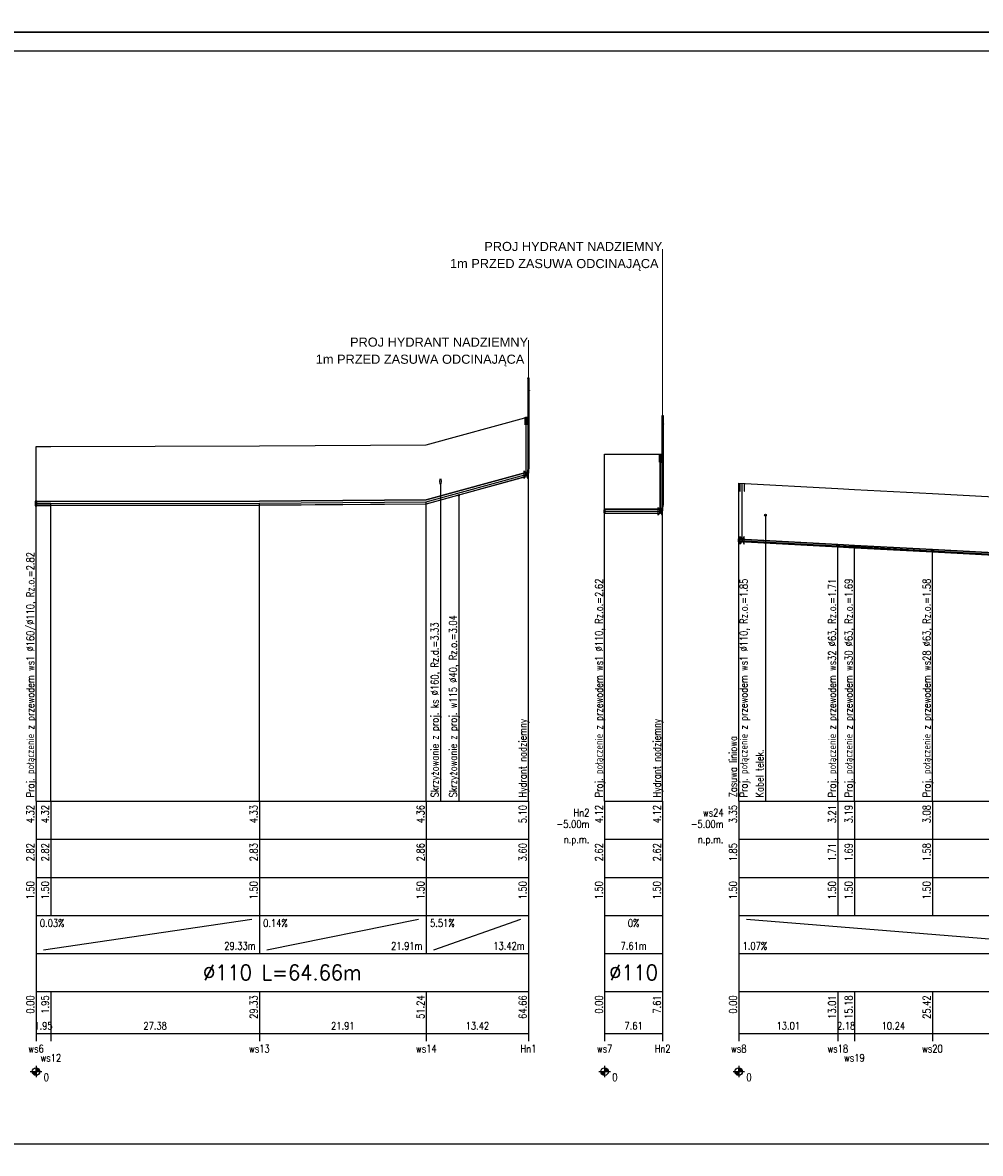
# Model space of a CAD drawing. Header units: millimetres. Extents: x -7377 to -5075, y 264 to 1193.
# Tile 11 of 23: x -6188 to -5937, y 602 to 898. Entities that reach past the tile are written whole.
import ezdxf
from ezdxf.enums import TextEntityAlignment as Align

# ---------------------------------------------------------------- set-up
doc = ezdxf.new("R2010")
doc.units = ezdxf.units.MM
doc.header["$LTSCALE"] = 2
for name, color, linetype in [('IS ddd', 2, 'Continuous'), ('W_Liczby', 7, 'Continuous'), ('W_Linie_opisowe', 7, 'Continuous'), ('W_Linie_tabeli', 7, 'Continuous'), ('w_Odcinki_2', 7, 'Continuous'), ('w_Opis_PZ_2', 7, 'Continuous'), ('W_Opis_skrz', 7, 'Continuous'), ('W_Opis_uzbr_n', 7, 'Continuous'), ('W_Opis_wl', 7, 'Continuous'), ('W_Osie', 7, 'Continuous'), ('W_Teren_istn', 3, 'Continuous'), ('W_Uzbr_podz', 7, 'Continuous'), ('w_Wezly_2', 7, 'Continuous')]:
    doc.layers.add(name, color=color, linetype=linetype)
doc.layers.add('IS opis', color=2, linetype='Continuous', lineweight=20)
doc.styles.add('GENERATED_STYLE_1', font='arial.ttf')
doc.styles.get("Standard").update_dxf_attribs({"font": 'simplex.shx', "width": 0.8})

msp = doc.modelspace()

# ---------------------------------------------------------------- linework, layer by layer
at = {"layer": 'IS ddd'}
for points in [[(-6994.797, 896), (-5794.797, 896), (-5794.797, 1193), (-6994.797, 1193)], [(-6994.797, 599), (-5094.797, 599), (-5094.797, 896), (-6994.797, 896)], [(-6969.797, 604), (-5099.797, 604), (-5099.797, 891), (-6969.797, 891)], [(-6000.135, 775.4), (-6000.079, 775.4), (-6000.079, 777.4), (-6000.135, 777.4)], [(-5999.606, 762.5), (-5999.495, 762.5), (-5999.495, 777.4), (-5999.606, 777.4)], [(-5998.968, 775.4), (-5998.913, 775.4), (-5998.913, 777.4), (-5998.968, 777.4)], [(-6000.024, 761.5), (-6000.024, 763.5), (-5999.024, 761.5), (-5999.024, 763.5)]]:
    msp.add_lwpolyline(points, close=True, dxfattribs=at)
at = {"layer": 'IS ddd', "const_width": 0.1}
msp.add_lwpolyline([(-6000.135, 777.4), (-5998.913, 777.4)], dxfattribs=at)
at = {"layer": 'IS opis'}
for p, q in [((-6020.422, 773.25), (-6020.422, 838.963)), ((-6055.649, 773), (-6055.649, 815.113))]:
    msp.add_line(p, q, dxfattribs=at)
at = {"layer": 'W_Liczby'}
for p, q in [((-6185.633, 622.257), (-6184.295, 623.743)), ((-6185.579, 622.212), (-6184.348, 623.788)), ((-6185.523, 622.171), (-6184.405, 623.829)), ((-6185.464, 622.134), (-6184.464, 623.866)), ((-6185.402, 622.101), (-6184.525, 623.899)), ((-6185.338, 622.073), (-6184.589, 623.927)), ((-6185.273, 622.049), (-6184.655, 623.951)), ((-6185.206, 622.03), (-6184.722, 623.97)), ((-6185.137, 622.015), (-6184.79, 623.985)), ((-6185.068, 622.005), (-6184.859, 623.995)), ((-6184.999, 622.001), (-6184.929, 623.999)), ((-6184.964, 624.5), (-6184.964, 621.5)), ((-6036.318, 622.257), (-6034.98, 623.743)), ((-6036.265, 622.212), (-6035.034, 623.788)), ((-6036.208, 622.171), (-6035.09, 623.829)), ((-6036.149, 622.134), (-6035.149, 623.866)), ((-6036.088, 622.101), (-6035.211, 623.899)), ((-6036.024, 622.073), (-6035.275, 623.927)), ((-6035.958, 622.049), (-6035.34, 623.951)), ((-6035.891, 622.03), (-6035.407, 623.97)), ((-6035.823, 622.015), (-6035.476, 623.985)), ((-6035.754, 622.005), (-6035.545, 623.995)), ((-6035.684, 622.001), (-6035.614, 623.999)), ((-6035.649, 624.5), (-6035.649, 621.5)), ((-6001.091, 622.257), (-5999.753, 623.743)), ((-6001.037, 622.212), (-5999.806, 623.788)), ((-6000.981, 622.171), (-5999.863, 623.829)), ((-6000.922, 622.134), (-5999.922, 623.866)), ((-6000.86, 622.101), (-5999.983, 623.899)), ((-6000.796, 622.073), (-6000.047, 623.927)), ((-6000.731, 622.049), (-6000.113, 623.951)), ((-6000.664, 622.03), (-6000.18, 623.97)), ((-6000.595, 622.015), (-6000.248, 623.985)), ((-6000.526, 622.005), (-6000.317, 623.995)), ((-6000.457, 622.001), (-6000.387, 623.999)), ((-6000.422, 624.5), (-6000.422, 621.5)), ((-6186.464, 623), (-6183.464, 623)), ((-6185.961, 622.93), (-6183.966, 623.07)), ((-6185.954, 622.861), (-6183.973, 623.139)), ((-6185.942, 622.792), (-6183.986, 623.208)), ((-6185.925, 622.724), (-6184.002, 623.276)), ((-6185.903, 622.658), (-6184.024, 623.342)), ((-6185.877, 622.593), (-6184.05, 623.407)), ((-6185.847, 622.531), (-6184.081, 623.469)), ((-6185.812, 622.47), (-6184.116, 623.53)), ((-6185.773, 622.412), (-6184.155, 623.588)), ((-6185.73, 622.357), (-6184.198, 623.643)), ((-6185.683, 622.305), (-6184.244, 623.695)), ((-6037.149, 623), (-6034.149, 623)), ((-6036.647, 622.93), (-6034.652, 623.07)), ((-6036.64, 622.861), (-6034.659, 623.139)), ((-6036.627, 622.792), (-6034.671, 623.208)), ((-6036.611, 622.724), (-6034.688, 623.276)), ((-6036.589, 622.658), (-6034.71, 623.342)), ((-6036.563, 622.593), (-6034.736, 623.407)), ((-6036.532, 622.531), (-6034.766, 623.469)), ((-6036.497, 622.47), (-6034.801, 623.53)), ((-6036.458, 622.412), (-6034.84, 623.588)), ((-6036.415, 622.357), (-6034.883, 623.643)), ((-6036.369, 622.305), (-6034.93, 623.695)), ((-6001.922, 623), (-5998.922, 623)), ((-6001.419, 622.93), (-5999.424, 623.07)), ((-6001.412, 622.861), (-5999.431, 623.139)), ((-6001.4, 622.792), (-5999.444, 623.208)), ((-6001.383, 622.724), (-5999.46, 623.276)), ((-6001.361, 622.658), (-5999.482, 623.342)), ((-6001.335, 622.593), (-5999.508, 623.407)), ((-6001.305, 622.531), (-5999.539, 623.469)), ((-6001.27, 622.47), (-5999.574, 623.53)), ((-6001.231, 622.412), (-5999.613, 623.588)), ((-6001.188, 622.357), (-5999.656, 623.643)), ((-6001.141, 622.305), (-5999.702, 623.695))]:
    msp.add_line(p, q, dxfattribs=at)
for centre in [(-6184.964, 623), (-6035.649, 623), (-6000.422, 623)]:
    msp.add_circle(centre, 1, dxfattribs=at)
at = {"layer": 'W_Linie_opisowe'}
for p, q in [((-6078.745, 777.252), (-6078.745, 694)), ((-6073.949, 774.353), (-6073.949, 694)), ((-5993.442, 769.127), (-5993.442, 694))]:
    msp.add_line(p, q, dxfattribs=at)
at = {"layer": 'W_Linie_tabeli'}
for p, q in [((-6184.964, 694), (-6055.649, 694)), ((-6184.964, 694), (-6184.964, 664)), ((-6184.964, 694), (-6184.964, 633)), ((-6181.07, 694), (-6181.07, 664)), ((-6126.313, 694), (-6126.313, 664)), ((-6082.488, 694), (-6082.488, 664)), ((-6055.649, 694), (-6055.649, 664)), ((-6055.649, 694), (-6055.649, 633)), ((-6035.649, 694), (-6020.422, 694)), ((-6035.649, 694), (-6035.649, 664)), ((-6035.649, 694), (-6035.649, 633)), ((-6020.422, 694), (-6020.422, 664)), ((-6020.422, 694), (-6020.422, 633)), ((-6000.422, 694), (-5813.655, 694)), ((-6000.422, 694), (-6000.422, 664)), ((-6000.422, 694), (-6000.422, 633)), ((-5974.408, 694), (-5974.408, 664)), ((-5970.057, 694), (-5970.057, 664)), ((-5949.573, 694), (-5949.573, 664)), ((-6184.964, 684), (-6055.649, 684)), ((-6035.649, 684), (-6020.422, 684)), ((-6000.422, 684), (-5813.655, 684)), ((-6184.964, 674), (-6055.649, 674)), ((-6035.649, 674), (-6020.422, 674)), ((-6000.422, 674), (-5813.655, 674)), ((-6184.964, 664), (-6055.649, 664)), ((-6184.964, 664), (-6184.964, 654)), ((-6182.964, 655), (-6128.313, 663)), ((-6126.313, 664), (-6126.313, 654)), ((-6124.313, 655), (-6084.488, 663)), ((-6082.488, 664), (-6082.488, 654)), ((-6082.488, 664), (-6082.488, 654)), ((-6080.488, 655), (-6057.649, 663)), ((-6055.649, 664), (-6055.649, 654)), ((-6035.649, 664), (-6020.422, 664)), ((-6035.649, 664), (-6035.649, 654)), ((-6020.422, 664), (-6020.422, 654)), ((-6000.422, 664), (-5813.655, 664)), ((-6000.422, 664), (-6000.422, 654)), ((-5998.422, 663), (-5899.627, 655)), ((-6184.964, 654), (-6055.649, 654)), ((-6055.649, 654), (-6055.649, 644)), ((-6035.649, 654), (-6020.422, 654)), ((-6020.422, 654), (-6020.422, 644)), ((-6000.422, 654), (-5813.655, 654)), ((-6184.964, 644), (-6055.649, 644)), ((-6184.964, 644), (-6184.964, 631)), ((-6181.07, 644), (-6181.07, 631)), ((-6126.313, 644), (-6126.313, 631)), ((-6082.488, 644), (-6082.488, 631)), ((-6055.649, 644), (-6055.649, 631)), ((-6035.649, 644), (-6020.422, 644)), ((-6035.649, 644), (-6035.649, 631)), ((-6020.422, 644), (-6020.422, 631)), ((-6000.422, 644), (-5813.655, 644)), ((-6000.422, 644), (-6000.422, 631)), ((-5974.408, 644), (-5974.408, 631)), ((-5970.057, 644), (-5970.057, 631)), ((-5949.573, 644), (-5949.573, 631)), ((-6184.964, 633), (-6055.649, 633)), ((-6035.649, 633), (-6020.422, 633)), ((-6000.422, 633), (-5813.655, 633))]:
    msp.add_line(p, q, dxfattribs=at)
for points in [[(-6055.649, 694), (-6055.649, 795)], [(-6184.964, 694), (-6184.964, 787.2)], [(-6035.649, 694), (-6035.649, 785.159)], [(-6020.422, 694), (-6020.422, 785.159)], [(-6000.422, 694), (-6000.422, 777.5)], [(-6181.07, 694), (-6181.07, 772.207)], [(-6126.313, 694), (-6126.313, 772.3)], [(-6082.488, 694), (-6082.488, 772.6)], [(-5974.408, 694), (-5974.408, 761.108)], [(-5970.057, 694), (-5970.057, 760.875)], [(-5949.573, 694), (-5949.573, 759.779)]]:
    msp.add_lwpolyline(points, dxfattribs=at)
at = {"layer": 'w_Odcinki_2'}
for points in [[(-6082.488, 773.124), (-6056.592, 780.264), (-6056.592, 780.29), (-6082.488, 773.15)], [(-6082.488, 772.076), (-6056.592, 779.216), (-6056.592, 779.19), (-6082.488, 772.05)], [(-6184.964, 772.724), (-6181.07, 772.73), (-6181.07, 772.757), (-6184.964, 772.75)], [(-6181.07, 772.73), (-6126.313, 772.824), (-6126.313, 772.85), (-6181.07, 772.757)], [(-6126.313, 772.824), (-6082.488, 773.124), (-6082.488, 773.15), (-6126.313, 772.85)], [(-6184.964, 771.676), (-6181.07, 771.683), (-6181.07, 771.657), (-6184.964, 771.65)], [(-6181.07, 771.683), (-6126.313, 771.776), (-6126.313, 771.75), (-6181.07, 771.657)], [(-6126.313, 771.776), (-6082.488, 772.076), (-6082.488, 772.05), (-6126.313, 771.75)], [(-6035.649, 770.683), (-6021.365, 770.683), (-6021.365, 770.709), (-6035.649, 770.709)], [(-6035.649, 769.636), (-6021.365, 769.636), (-6021.365, 769.609), (-6035.649, 769.609)], [(-6000.317, 762.794), (-5974.408, 761.408), (-5974.408, 761.423), (-6000.317, 762.809)], [(-6000.317, 762.194), (-5974.408, 760.808), (-5974.408, 760.793), (-6000.317, 762.179)], [(-5974.408, 761.408), (-5970.057, 761.175), (-5970.057, 761.19), (-5974.408, 761.423)], [(-5974.408, 760.808), (-5970.057, 760.575), (-5970.057, 760.56), (-5974.408, 760.793)], [(-5970.057, 761.175), (-5949.573, 760.079), (-5949.573, 760.094), (-5970.057, 761.19)], [(-5970.057, 760.575), (-5949.573, 759.479), (-5949.573, 759.464), (-5970.057, 760.56)], [(-5949.573, 760.079), (-5907.579, 757.832), (-5907.579, 757.847), (-5949.573, 760.094)], [(-5949.573, 759.479), (-5907.579, 757.232), (-5907.579, 757.217), (-5949.573, 759.464)]]:
    msp.add_lwpolyline(points, close=True, dxfattribs=at)
at = {"layer": 'W_Opis_wl'}
for centre, radius in [((-5974.408, 761.108), 0.315), ((-5974.408, 761.108), 0.3), ((-5970.057, 760.875), 0.315), ((-5970.057, 760.875), 0.3), ((-5949.573, 759.779), 0.315), ((-5949.573, 759.779), 0.3)]:
    msp.add_circle(centre, radius, dxfattribs=at)
for centre, major_axis, ratio in [((-6184.964, 772.2), (0, -0.8), 0.2), ((-6184.964, 772.2), (0, -0.762), 0.2000263), ((-6184.964, 772.2), (0, -0.55), 0.2), ((-6184.964, 772.2), (0, -0.524), 0.2000764), ((-6035.649, 770.159), (0, -0.55), 0.2), ((-6035.649, 770.159), (0, -0.524), 0.2000764), ((-6000.422, 762.5), (0, -0.55), 0.2), ((-6000.422, 762.5), (0, -0.524), 0.2000764)]:
    msp.add_ellipse(centre, major_axis=major_axis, ratio=ratio, dxfattribs=at)
at = {"layer": 'W_Osie'}
for p, q in [((-6055.544, 802.381), (-6055.335, 802.381)), ((-6020.317, 792.54), (-6020.107, 792.54)), ((-6082.488, 772.6), (-6056.592, 779.74)), ((-6056.592, 779.74), (-6056.383, 779.74)), ((-6056.173, 779.74), (-6055.964, 779.74)), ((-6184.964, 772.2), (-6181.07, 772.207)), ((-6181.07, 772.207), (-6126.313, 772.3)), ((-6126.313, 772.3), (-6082.488, 772.6)), ((-6035.649, 770.159), (-6021.365, 770.159)), ((-6021.365, 770.159), (-6021.155, 770.159)), ((-6020.946, 770.159), (-6020.736, 770.159)), ((-6000.317, 762.494), (-5974.408, 761.108)), ((-5974.408, 761.108), (-5970.057, 760.875)), ((-5970.057, 760.875), (-5949.573, 759.779)), ((-5949.573, 759.779), (-5907.579, 757.533))]:
    msp.add_line(p, q, dxfattribs=at)
at = {"layer": 'W_Teren_istn'}
for points in [[(-6184.964, 787.2), (-6181.07, 787.207), (-6126.313, 787.3), (-6082.488, 787.6), (-6055.649, 795)], [(-6035.649, 785.159), (-6020.422, 785.159)], [(-6000.422, 777.5), (-5974.408, 776.108), (-5970.057, 775.875), (-5949.573, 774.779), (-5907.579, 772.533), (-5897.627, 772), (-5896.787, 772.147), (-5891.893, 773), (-5882.766, 772.767), (-5852.774, 772), (-5822.766, 771.233), (-5813.655, 771)]]:
    msp.add_lwpolyline(points, dxfattribs=at)
at = {"layer": 'W_Uzbr_podz'}
for centre, radius in [((-6073.949, 774.353), 0.2), ((-6073.949, 774.353), 0.191), ((-5993.442, 769.127), 0.25)]:
    msp.add_circle(centre, radius, dxfattribs=at)
for major_axis, ratio in [((0, -0.8), 0.2), ((0, -0.727), 0.200055)]:
    msp.add_ellipse((-6078.745, 777.979), major_axis=major_axis, ratio=ratio, dxfattribs=at)
at = {"layer": 'w_Wezly_2'}
for p, q in [((-6055.775, 781.312), (-6055.524, 781.312)), ((-6055.964, 780.369), (-6055.964, 779.111)), ((-6020.736, 770.788), (-6020.736, 769.531)), ((-6020.547, 771.731), (-6020.296, 771.731))]:
    msp.add_line(p, q, dxfattribs=at)
for points in [[(-6055.859, 805), (-6055.44, 805), (-6055.44, 805.1), (-6055.859, 805.1)], [(-6055.754, 781.312), (-6055.754, 805), (-6055.764, 805), (-6055.764, 781.312)], [(-6055.544, 781.312), (-6055.544, 805), (-6055.534, 805), (-6055.534, 781.312)], [(-6055.544, 802.905), (-6055.335, 802.905), (-6055.335, 802.957), (-6055.544, 802.957)], [(-6055.544, 801.857), (-6055.335, 801.857), (-6055.335, 801.805), (-6055.544, 801.805)], [(-6056.498, 792.9), (-6056.478, 792.9), (-6056.478, 794.9), (-6056.498, 794.9)], [(-6056.298, 779.74), (-6056.258, 779.74), (-6056.258, 794.9), (-6056.298, 794.9)], [(-6056.078, 792.9), (-6056.058, 792.9), (-6056.058, 794.9), (-6056.078, 794.9)], [(-6020.631, 795.159), (-6020.212, 795.159), (-6020.212, 795.259), (-6020.631, 795.259)], [(-6020.527, 771.731), (-6020.527, 795.159), (-6020.537, 795.159), (-6020.537, 771.731)], [(-6020.317, 771.731), (-6020.317, 795.159), (-6020.307, 795.159), (-6020.307, 771.731)], [(-6020.317, 793.064), (-6020.107, 793.064), (-6020.107, 793.117), (-6020.317, 793.117)], [(-6020.317, 792.017), (-6020.107, 792.017), (-6020.107, 791.964), (-6020.317, 791.964)], [(-6021.27, 783.059), (-6021.25, 783.059), (-6021.25, 785.059), (-6021.27, 785.059)], [(-6021.07, 770.159), (-6021.03, 770.159), (-6021.03, 785.059), (-6021.07, 785.059)], [(-6020.85, 783.059), (-6020.83, 783.059), (-6020.83, 785.059), (-6020.85, 785.059)], [(-6056.778, 778.74), (-6056.778, 780.74), (-6055.778, 778.74), (-6055.778, 780.74)], [(-6056.592, 780.264), (-6056.383, 780.264), (-6056.383, 780.316), (-6056.592, 780.316)], [(-6056.592, 779.216), (-6056.383, 779.216), (-6056.383, 779.164), (-6056.592, 779.164)], [(-6056.173, 780.264), (-6055.964, 780.264), (-6055.964, 780.316), (-6056.173, 780.316)], [(-6056.173, 779.216), (-6055.964, 779.216), (-6055.964, 779.164), (-6056.173, 779.164)], [(-6021.55, 769.159), (-6021.55, 771.159), (-6020.55, 769.159), (-6020.55, 771.159)], [(-6021.365, 770.683), (-6021.155, 770.683), (-6021.155, 770.736), (-6021.365, 770.736)], [(-6021.365, 769.636), (-6021.155, 769.636), (-6021.155, 769.583), (-6021.365, 769.583)], [(-6020.946, 770.683), (-6020.736, 770.683), (-6020.736, 770.736), (-6020.946, 770.736)], [(-6020.946, 769.636), (-6020.736, 769.636), (-6020.736, 769.583), (-6020.946, 769.583)]]:
    msp.add_lwpolyline(points, close=True, dxfattribs=at)
at = {"layer": 'w_Wezly_2', "const_width": 0.1}
for points in [[(-6056.498, 794.9), (-6056.058, 794.9)], [(-6021.27, 785.059), (-6020.83, 785.059)]]:
    msp.add_lwpolyline(points, dxfattribs=at)
at = {"layer": 'w_Wezly_2'}
for points in [[(-6055.964, 780.264), (-6055.931, 780.277), (-6055.899, 780.315), (-6055.868, 780.378), (-6055.84, 780.464), (-6055.815, 780.571), (-6055.794, 780.696), (-6055.777, 780.836), (-6055.764, 780.988), (-6055.757, 781.148), (-6055.754, 781.312)], [(-6055.964, 780.316), (-6055.932, 780.328), (-6055.902, 780.365), (-6055.873, 780.425), (-6055.847, 780.506), (-6055.823, 780.608), (-6055.802, 780.726), (-6055.786, 780.86), (-6055.774, 781.004), (-6055.767, 781.156), (-6055.764, 781.312)], [(-6055.964, 779.216), (-6055.898, 779.242), (-6055.834, 779.319), (-6055.773, 779.445), (-6055.717, 779.616), (-6055.667, 779.83), (-6055.624, 780.08), (-6055.59, 780.36), (-6055.565, 780.664), (-6055.55, 780.984), (-6055.544, 781.312)], [(-6055.964, 779.164), (-6055.896, 779.19), (-6055.831, 779.269), (-6055.769, 779.398), (-6055.711, 779.574), (-6055.66, 779.793), (-6055.616, 780.049), (-6055.581, 780.337), (-6055.555, 780.648), (-6055.539, 780.976), (-6055.534, 781.312)], [(-6020.736, 770.683), (-6020.703, 770.696), (-6020.671, 770.735), (-6020.641, 770.797), (-6020.613, 770.883), (-6020.588, 770.99), (-6020.567, 771.115), (-6020.549, 771.255), (-6020.537, 771.407), (-6020.529, 771.567), (-6020.527, 771.731)], [(-6020.736, 770.736), (-6020.705, 770.748), (-6020.675, 770.784), (-6020.646, 770.844), (-6020.619, 770.926), (-6020.595, 771.027), (-6020.575, 771.146), (-6020.559, 771.279), (-6020.547, 771.423), (-6020.539, 771.575), (-6020.537, 771.731)], [(-6020.736, 769.636), (-6020.67, 769.661), (-6020.607, 769.738), (-6020.546, 769.864), (-6020.49, 770.036), (-6020.44, 770.249), (-6020.397, 770.499), (-6020.363, 770.78), (-6020.337, 771.083), (-6020.322, 771.403), (-6020.317, 771.731)], [(-6020.736, 769.583), (-6020.669, 769.61), (-6020.603, 769.688), (-6020.541, 769.817), (-6020.484, 769.993), (-6020.432, 770.212), (-6020.389, 770.468), (-6020.353, 770.756), (-6020.328, 771.067), (-6020.312, 771.395), (-6020.307, 771.731)]]:
    msp.add_lwpolyline(points, dxfattribs=at)

# ---------------------------------------------------------------- texts
at = {"layer": 'IS opis', "style": 'GENERATED_STYLE_1'}
for s, p in [('PROJ HYDRANT NADZIEMNY', (-6067.25, 838.503)), ('1m PRZED ZASUWA ODCINAJĄCA', (-6076.248, 834.018)), ('PROJ HYDRANT NADZIEMNY', (-6102.502, 813.379)), ('1m PRZED ZASUWA ODCINAJĄCA', (-6111.501, 808.894))]:
    msp.add_text(s, height=2.4, rotation=0.00117, dxfattribs=at).set_placement(p)
at = {"layer": 'W_Liczby', "width": 0.8}
for s, p in [('4.32', (-6185.464, 693)), ('4.32', (-6181.57, 693)), ('4.33', (-6126.813, 693)), ('4.36', (-6082.988, 693)), ('5.10', (-6056.149, 693)), ('4.12', (-6036.149, 693)), ('4.12', (-6020.922, 693)), ('3.35', (-6000.922, 693)), ('3.21', (-5974.908, 693)), ('3.19', (-5970.557, 693)), ('3.08', (-5950.073, 693)), ('2.82', (-6185.464, 683)), ('2.82', (-6181.57, 683)), ('2.83', (-6126.813, 683)), ('2.86', (-6082.988, 683)), ('3.60', (-6056.149, 683)), ('2.62', (-6036.149, 683)), ('2.62', (-6020.922, 683)), ('1.85', (-6000.922, 683)), ('1.71', (-5974.908, 683)), ('1.69', (-5970.557, 683)), ('1.58', (-5950.073, 683)), ('1.50', (-6185.464, 673)), ('1.50', (-6181.57, 673)), ('1.50', (-6126.813, 673)), ('1.50', (-6082.988, 673)), ('1.50', (-6056.149, 673)), ('1.50', (-6036.149, 673)), ('1.50', (-6020.922, 673)), ('1.50', (-6000.922, 673)), ('1.50', (-5974.908, 673)), ('1.50', (-5970.557, 673)), ('1.50', (-5950.073, 673)), ('0.00', (-6185.464, 643)), ('1.95', (-6181.57, 643)), ('29.33', (-6126.813, 643)), ('51.24', (-6082.988, 643)), ('64.66', (-6056.149, 643)), ('0.00', (-6036.149, 643)), ('7.61', (-6020.922, 643)), ('0.00', (-6000.922, 643)), ('13.01', (-5974.908, 643)), ('15.18', (-5970.557, 643)), ('25.42', (-5950.073, 643))]:
    msp.add_text(s, height=2, rotation=90, dxfattribs=at).set_placement(p, align=Align.RIGHT)
for s, p in [('0.03%', (-6183.964, 661)), ('0.14%', (-6125.313, 661)), ('5.51%', (-6081.488, 661)), ('1.07%', (-5999.422, 655)), ('0', (-6182.964, 620.5)), ('0', (-6033.649, 620.5)), ('0', (-5998.422, 620.5))]:
    msp.add_text(s, height=2, dxfattribs=at).set_placement(p)
for s, p in [('0%', (-6028.035, 661)), ('7.61m', (-6028.035, 655)), ('1.95', (-6183.017, 634)), ('27.38', (-6153.691, 634)), ('21.91', (-6104.4, 634)), ('13.42', (-6069.068, 634)), ('7.61', (-6028.035, 634)), ('13.01', (-5987.415, 634)), ('2.18', (-5972.233, 634)), ('10.24', (-5959.815, 634)), ('ws6', (-6184.964, 628)), ('ws13', (-6126.313, 628)), ('ws14', (-6082.488, 628)), ('Hn1', (-6055.649, 628)), ('ws7', (-6035.649, 628)), ('Hn2', (-6020.422, 628)), ('ws8', (-6000.422, 628)), ('ws18', (-5974.408, 628)), ('ws20', (-5949.573, 628)), ('ws12', (-6181.07, 625.6)), ('ws19', (-5970.057, 625.6))]:
    msp.add_text(s, height=2, dxfattribs=at).set_placement(p, align=Align.CENTER)
for s, p in [('29.33m', (-6127.313, 655)), ('21.91m', (-6083.488, 655)), ('13.42m', (-6056.649, 655))]:
    msp.add_text(s, height=2, dxfattribs=at).set_placement(p, align=Align.RIGHT)
at = {"layer": 'W_Liczby'}
for s, width, p, p2 in [('%%C110 L=64.66m', 0.891429, (-6141.106, 647), (-6099.506, 647)), ('%%C110', 1.033846, (-6034.435, 647), (-6021.635, 647))]:
    msp.add_text(s, height=4, dxfattribs=dict(at, width=width)).set_placement(p, p2, align=Align.FIT)
at = {"layer": 'W_Linie_tabeli', "width": 0.8}
for s, p in [('Hn2', (-6039.649, 690)), ('ws24', (-6004.422, 690)), ('-5.00m', (-6039.649, 687)), ('-5.00m', (-6004.422, 687)), ('n.p.m.', (-6039.649, 683)), ('n.p.m.', (-6004.422, 683))]:
    msp.add_text(s, height=2, dxfattribs=at).set_placement(p, align=Align.RIGHT)
at = {"layer": 'w_Opis_PZ_2', "width": 0.8}
for s, p in [('Hydrant nadziemny', (-6056.149, 695)), ('Hydrant nadziemny', (-6020.922, 695)), ('Zasuwa liniowa', (-6000.922, 695))]:
    msp.add_text(s, height=2, rotation=90, dxfattribs=at).set_placement(p)
at = {"layer": 'W_Opis_skrz', "width": 0.8}
for s, p in [('Skrzyżowanie z proj. ks %%C160, Rz.d.=3.33', (-6079.245, 695)), ('Skrzyżowanie z proj. w115 %%C40, Rz.o.=3.04', (-6074.449, 695))]:
    msp.add_text(s, height=2, rotation=90, dxfattribs=at).set_placement(p)
at = {"layer": 'W_Opis_uzbr_n', "width": 0.8}
msp.add_text('Kabel telek.', height=2, rotation=90, dxfattribs=at).set_placement((-5993.942, 695))
at = {"layer": 'W_Opis_wl', "width": 0.8}
for s, p in [('Proj. połączenie z przewodem ws1 %%C160/%%C110, Rz.o.=2.82', (-6185.464, 695)), ('Proj. połączenie z przewodem ws1 %%C110, Rz.o.=2.62', (-6036.149, 695)), ('Proj. połączenie z przewodem ws1 %%C110, Rz.o.=1.85', (-5998.122, 695)), ('Proj. połączenie z przewodem ws32 %%C63, Rz.o.=1.71', (-5974.908, 695)), ('Proj. połączenie z przewodem ws30 %%C63, Rz.o.=1.69', (-5970.557, 695)), ('Proj. połączenie z przewodem ws28 %%C63, Rz.o.=1.58', (-5950.073, 695))]:
    msp.add_text(s, height=2, rotation=90, dxfattribs=at).set_placement(p)

doc.saveas('drawing.dxf')
